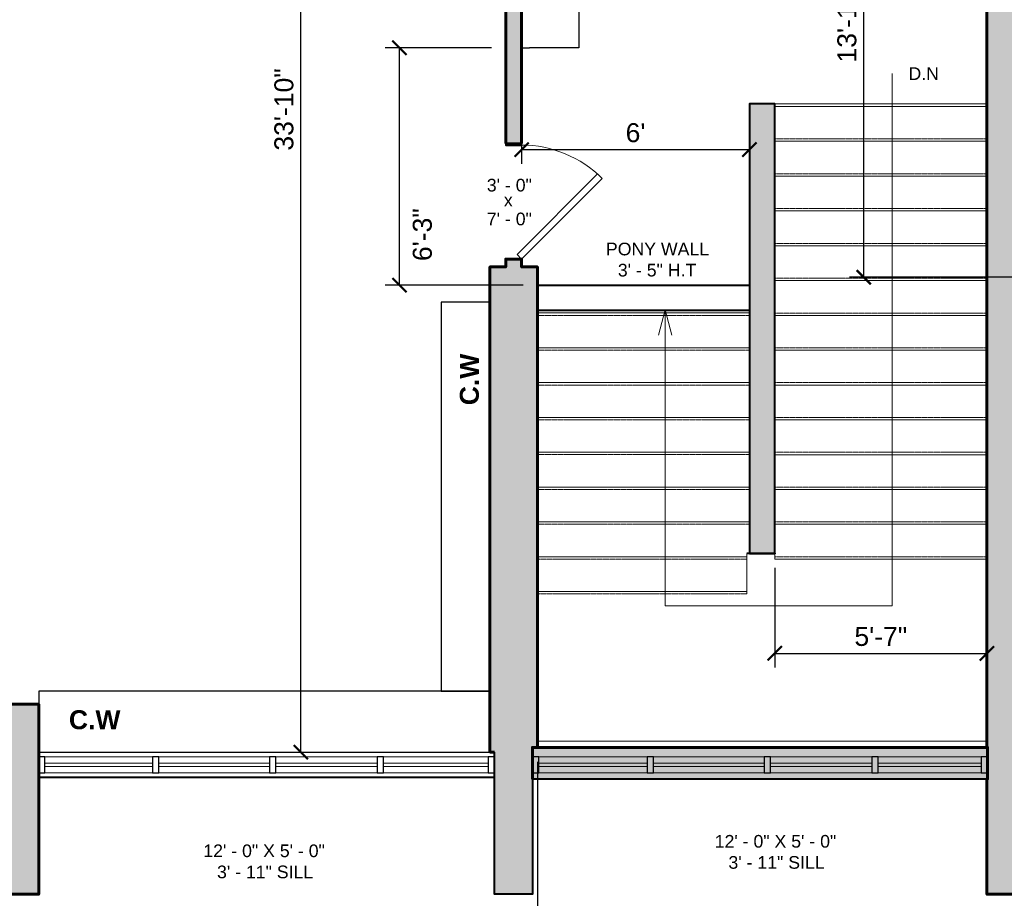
# Model space of a CAD drawing. Header units: inches. Extents: x -2078 to 109126, y -964 to 6385.
# Tile 152 of 256: x 25396 to 25707, y 3670 to 3947. Entities that reach past the tile are written whole.
import ezdxf

# ---------------------------------------------------------------- set-up
doc = ezdxf.new("R2010")
doc.units = ezdxf.units.IN
doc.header["$MEASUREMENT"] = 0
doc.linetypes.add('Overhead 1_16_', pattern=[0.101562, 0.0625, -0.039062])
for name, color, linetype, lineweight in [('A-ANNO', 2, 'Continuous', 5), ('A-ANNO-DIMS', 1, 'Continuous', 9), ('A-CASE', 4, 'Continuous', 9), ('A-DOOR', 1, 'Continuous', 18), ('A-FLOR', 6, 'Continuous', 18), ('A-GLAZ-CURT', 52, 'Continuous', 9), ('A-GLAZ-CWMG', 51, 'Continuous', 9), ('A-STRS', 4, 'Continuous', 9), ('A-WALL', 3, 'Continuous', 40), ('A-WINDOWS', 2, 'Continuous', 18), ('Q-CASE', 4, 'Continuous', 30)]:
    doc.layers.add(name, color=color, linetype=linetype, lineweight=lineweight)
doc.layers.add('A-HATCH', color=9, linetype='Continuous')
doc.styles.add('Arial_1', font='arial.ttf', dxfattribs={"height": 0.0625})
doc.styles.add('Arial_2', font='arial.ttf', dxfattribs={"height": 3})
doc.styles.add('Arial_B', font='arialbd.ttf', dxfattribs={"height": 4.5})
doc.styles.add('JC', font='arial.ttf', dxfattribs={"height": 0.125})
doc.dimstyles.new('JC-DIMS', dxfattribs={"dimtxt": 0.125, "dimasz": 0.09375, "dimexe": 0.09375, "dimexo": 0.09375, "dimgap": 0.046875, "dimtad": 1, "dimdec": 1, "dimzin": 0, "dimdsep": 46, "dimlunit": 4, "dimtxsty": 'JC', "dimblk": 'ARCHTICK', "dimcen": 0.09, "dimclrd": 1, "dimclre": 1, "dimclrt": 256, "dimadec": 0, "dimazin": 0, "dimtfac": 1, "dimtdec": 1, "dimtofl": 0, "dimtmove": 1, "dimatfit": 3, "dimfxl": 1, "dimtolj": 1, "dimtzin": 0, "dimarcsym": 0})

# ---------------------------------------------------------------- blocks, each defined once
blk = doc.blocks.new('JC_DOOR_SINGLE PANEL - SINGLE DOOR-1525222-3RD FL')
at = {"layer": 'A-DOOR', "lineweight": 30}
for p, q in [((-7.46, 27.96), (-8.87, 26.54)), ((-8.87, 26.54), (16.59, 1.09)), ((18, 2.5), (-7.46, 27.96)), ((16.59, 1.09), (18, 2.5))]:
    blk.add_line(p, q, dxfattribs=at)
at = {"layer": 'A-DOOR', "lineweight": 9}
blk.add_arc((18, 2.5), 36, 135, 180, dxfattribs=at)
blk = doc.blocks.new('Instance - Opening - 16_ x 24_-1694086-3RD FL')
at = {"layer": 'A-WINDOWS'}
for p, q in [((-72, -5), (-72, 5)), ((-72, 5), (72, 5)), ((72, 5), (72, -5)), ((72, -5), (-72, -5))]:
    blk.add_line(p, q, dxfattribs=at)
blk = doc.blocks.new('System Panel - Glazed-V1-3RD FL')
at = {"layer": 'A-GLAZ-CURT', "lineweight": 18}
for p, q in [((17.5, 0.5), (-17.5, 0.5)), ((-17.5, 0.5), (-17.5, -0.5)), ((17.5, -0.5), (17.5, 0.5)), ((-17.5, -0.5), (17.5, -0.5))]:
    blk.add_line(p, q, dxfattribs=at)
blk = doc.blocks.new('System Panel - Glazed-1580689-3RD FL')
at = {"layer": 'A-GLAZ-CURT', "lineweight": 18}
for p, q in [((16, 0.5), (-16, 0.5)), ((-16, 0.5), (-16, -0.5)), ((16, -0.5), (16, 0.5)), ((-16, -0.5), (16, -0.5))]:
    blk.add_line(p, q, dxfattribs=at)
blk = doc.blocks.new('System Panel - Glazed-1580690-3RD FL')
at = {"layer": 'A-GLAZ-CURT', "lineweight": 18}
for p, q in [((16.28, 0.5), (-16.28, 0.5)), ((-16.28, 0.5), (-16.28, -0.5)), ((16.28, -0.5), (16.28, 0.5)), ((-16.28, -0.5), (16.28, -0.5))]:
    blk.add_line(p, q, dxfattribs=at)
blk = doc.blocks.new('Rectangular Mullion - 2_5_ x 5_ rectangular-1580691-3RD FL')
at = {"layer": 'A-GLAZ-CWMG', "lineweight": 30}
for p, q in [((0, 2.5), (-2, 2.5)), ((-2, 2.5), (-2, -2.5)), ((0, -2.5), (0, 2.5)), ((-2, -2.5), (0, -2.5))]:
    blk.add_line(p, q, dxfattribs=at)
blk = doc.blocks.new('Rectangular Mullion - 2_5_ x 5_ rectangular-1580692-3RD FL')
at = {"layer": 'A-GLAZ-CWMG', "lineweight": 30}
for p, q in [((-2, 2.5), (0, 2.5)), ((-2, -2.5), (-2, 2.5)), ((0, 2.5), (0, -2.5)), ((0, -2.5), (-2, -2.5))]:
    blk.add_line(p, q, dxfattribs=at)
blk = doc.blocks.new('Rectangular Mullion - 2_5_ x 5_ rectangular-1580684-3RD FL')
at = {"layer": 'A-GLAZ-CWMG', "lineweight": 30}
for p, q in [((-1, 2.5), (1, 2.5)), ((-1, -2.5), (-1, 2.5)), ((1, 2.5), (1, -2.5)), ((1, -2.5), (-1, -2.5))]:
    blk.add_line(p, q, dxfattribs=at)
blk = doc.blocks.new('Rectangular Mullion - 2_5_ x 5_ rectangular-1575378-3RD FL')
at = {"layer": 'A-GLAZ-CWMG'}
for p, q in [((206.91, 464.57), (171.91, 464.57)), ((206.91, 459.57), (171.91, 459.57))]:
    blk.add_line(p, q, dxfattribs=at)
blk = doc.blocks.new('Rectangular Mullion - 2_5_ x 5_ rectangular-1576960-3RD FL')
at = {"layer": 'A-GLAZ-CWMG'}
for p, q in [((984.3, 463.57), (952.3, 463.57)), ((984.3, 458.57), (952.3, 458.57))]:
    blk.add_line(p, q, dxfattribs=at)
blk = doc.blocks.new('Rectangular Mullion - 2_5_ x 5_ rectangular-1580685-3RD FL')
at = {"layer": 'A-GLAZ-CWMG'}
for p, q in [((-407.63, -381.94), (-440.2, -381.94)), ((-407.63, -386.94), (-440.2, -386.94))]:
    blk.add_line(p, q, dxfattribs=at)
blk = doc.blocks.new('Instance - Opening - 16_ x 24_-1693948-3RD FL')
at = {"layer": 'A-WINDOWS'}
for p, q in [((-72, -4), (-72, 4)), ((-72, 4), (72, 4)), ((72, 4), (72, -4)), ((72, -4), (-72, -4))]:
    blk.add_line(p, q, dxfattribs=at)
blk = doc.blocks.new('System Panel - Glazed-1580687-3RD FL')
at = {"layer": 'A-GLAZ-CURT', "lineweight": 18}
for p, q in [((17, 0.5), (-17, 0.5)), ((-17, 0.5), (-17, -0.5)), ((17, -0.5), (17, 0.5)), ((-17, -0.5), (17, -0.5))]:
    blk.add_line(p, q, dxfattribs=at)
blk = doc.blocks.new('System Panel - Glazed-1686827-3RD FL')
at = {"layer": 'A-GLAZ-CURT', "lineweight": 18}
for p, q in [((16.53, 0.5), (-16.53, 0.5)), ((-16.53, 0.5), (-16.53, -0.5)), ((16.53, -0.5), (16.53, 0.5)), ((-16.53, -0.5), (16.53, -0.5))]:
    blk.add_line(p, q, dxfattribs=at)
blk = doc.blocks.new('Casework 10 - Casework 10-1681859-3RD FL')
at = {"layer": 'Q-CASE'}
for p, q in [((-534.51, 82.23), (-552.63, 82.23)), ((-552.63, 82.23), (-552.63, -159.44)), ((-534.51, 82.23), (-534.51, -159.44)), ((-552.63, -159.44), (-550.13, -159.44)), ((-534.51, -159.44), (-550.13, -159.44))]:
    blk.add_line(p, q, dxfattribs=at)
blk = doc.blocks.new('Casework 18 - Casework 10-1693778-3RD FL')
at = {"layer": 'Q-CASE'}
for p, q in [((-513.35, -87), (-528.71, -87)), ((-528.71, -87), (-528.71, -209.93)), ((-513.35, -209.93), (-513.35, -87)), ((-528.71, -209.93), (-513.35, -209.93))]:
    blk.add_line(p, q, dxfattribs=at)
blk = doc.blocks.new('Casework 19 - Casework 10-1693838-3RD FL')
at = {"layer": 'Q-CASE'}
for p, q in [((-387.25, -203.46), (-529.82, -203.46)), ((-529.82, -203.46), (-529.82, -222.68)), ((-387.25, -222.68), (-387.25, -203.46)), ((-529.82, -222.68), (-387.25, -222.68))]:
    blk.add_line(p, q, dxfattribs=at)
blk = doc.blocks.new('_ArchTick')
at = {"color": 0, "linetype": 'ByBlock', "const_width": 0.15}
blk.add_lwpolyline([(-0.5, -0.5), (0.5, 0.5)], dxfattribs=at)
blk = doc.blocks.new('*D765')
at = {"layer": 'A-ANNO-DIMS', "color": 1, "lineweight": -2, "transparency": 16777216}
for p, q in [((25559.33, 3713.01), (25559.33, 3379.5)), ((25701.33, 3666.66), (25701.33, 3379.5)), ((25559.33, 3384), (25701.33, 3384))]:
    blk.add_line(p, q, dxfattribs=at)
at = {"layer": 'Defpoints', "color": 0, "transparency": 16777216}
for p in [(25559.33, 3717.51), (25701.33, 3671.16), (25701.33, 3384)]:
    blk.add_point(p, dxfattribs=at)
at = {"layer": 'A-ANNO-DIMS', "color": 1, "lineweight": -2, "transparency": 16777216, "xscale": 4.5, "yscale": 4.5, "zscale": 4.5, "rotation": 180}
blk.add_blockref('_ArchTick', (25559.33, 3384), dxfattribs=at)
at = {"layer": 'A-ANNO-DIMS', "color": 1, "lineweight": -2, "transparency": 16777216, "xscale": 4.5, "yscale": 4.5, "zscale": 4.5}
blk.add_blockref('_ArchTick', (25701.33, 3384), dxfattribs=at)
at = {"layer": 'A-ANNO-DIMS', "transparency": 16777216, "insert": (25630.33, 3389.32), "char_height": 6, "width": 0.5739, "attachment_point": 5, "style": 'JC'}
blk.add_mtext('\\A1;11\'-10"', dxfattribs=at)
blk = doc.blocks.new('*D767')
at = {"layer": 'A-ANNO-DIMS', "color": 1, "lineweight": -2, "transparency": 16777216}
for p, q in [((25401.76, 3666.66), (25401.76, 3422.48)), ((25545.76, 3666.66), (25545.76, 3422.48)), ((25401.76, 3426.98), (25545.76, 3426.98))]:
    blk.add_line(p, q, dxfattribs=at)
at = {"layer": 'Defpoints', "color": 0, "transparency": 16777216}
for p in [(25401.76, 3671.16), (25545.76, 3671.16), (25545.76, 3426.98)]:
    blk.add_point(p, dxfattribs=at)
at = {"layer": 'A-ANNO-DIMS', "color": 1, "lineweight": -2, "transparency": 16777216, "xscale": 4.5, "yscale": 4.5, "zscale": 4.5, "rotation": 180}
blk.add_blockref('_ArchTick', (25401.76, 3426.98), dxfattribs=at)
at = {"layer": 'A-ANNO-DIMS', "color": 1, "lineweight": -2, "transparency": 16777216, "xscale": 4.5, "yscale": 4.5, "zscale": 4.5}
blk.add_blockref('_ArchTick', (25545.76, 3426.98), dxfattribs=at)
at = {"layer": 'A-ANNO-DIMS', "transparency": 16777216, "insert": (25473.76, 3432.24), "char_height": 6, "width": 0.4874, "attachment_point": 5, "style": 'JC'}
blk.add_mtext("\\A1;12'", dxfattribs=at)
blk = doc.blocks.new('*D801')
at = {"layer": 'A-ANNO-DIMS', "color": 1, "lineweight": -2, "transparency": 16777216}
for p, q in [((25180.76, 3666.42), (25180.76, 3379.5)), ((25545.76, 3666.66), (25545.76, 3379.5)), ((25180.76, 3384), (25545.76, 3384))]:
    blk.add_line(p, q, dxfattribs=at)
at = {"layer": 'Defpoints', "color": 0, "transparency": 16777216}
for p in [(25180.76, 3670.92), (25545.76, 3671.16), (25545.76, 3384)]:
    blk.add_point(p, dxfattribs=at)
at = {"layer": 'A-ANNO-DIMS', "color": 1, "lineweight": -2, "transparency": 16777216, "xscale": 4.5, "yscale": 4.5, "zscale": 4.5, "rotation": 180}
blk.add_blockref('_ArchTick', (25180.76, 3384), dxfattribs=at)
at = {"layer": 'A-ANNO-DIMS', "color": 1, "lineweight": -2, "transparency": 16777216, "xscale": 4.5, "yscale": 4.5, "zscale": 4.5}
blk.add_blockref('_ArchTick', (25545.76, 3384), dxfattribs=at)
at = {"layer": 'A-ANNO-DIMS', "transparency": 16777216, "insert": (25363.26, 3389.32), "char_height": 6, "width": 0.4874, "attachment_point": 5, "style": 'JC'}
blk.add_mtext('\\A1;30\'-5"', dxfattribs=at)
blk = doc.blocks.new('*D727')
at = {"layer": 'A-ANNO-DIMS', "color": 1, "lineweight": -2, "transparency": 16777216}
for p, q in [((25717.83, 4023.02), (25657.94, 4023.02)), ((25662.44, 3866.02), (25662.44, 4023.02)), ((25717.83, 3866.02), (25657.94, 3866.02))]:
    blk.add_line(p, q, dxfattribs=at)
at = {"layer": 'Defpoints', "color": 0, "transparency": 16777216}
for p in [(25662.44, 4023.02), (25722.33, 4023.02), (25722.33, 3866.02)]:
    blk.add_point(p, dxfattribs=at)
at = {"layer": 'A-ANNO-DIMS', "color": 1, "lineweight": -2, "transparency": 16777216, "xscale": 4.5, "yscale": 4.5, "zscale": 4.5}
for p, rotation in [((25662.44, 4023.02), 90), ((25662.44, 3866.02), 270)]:
    blk.add_blockref('_ArchTick', p, dxfattribs=dict(at, rotation=rotation))
at = {"layer": 'A-ANNO-DIMS', "transparency": 16777216, "insert": (25657.13, 3944.52), "char_height": 6, "width": 0.4874, "attachment_point": 5, "rotation": 90, "style": 'JC'}
blk.add_mtext('\\A1;13\'-1"', dxfattribs=at)
blk = doc.blocks.new('*D729')
at = {"layer": 'A-ANNO-DIMS', "color": 1, "lineweight": -2, "transparency": 16777216}
for p, q in [((25634.33, 3774.23), (25634.33, 3742.73)), ((25634.33, 3747.23), (25701.33, 3747.23)), ((25701.33, 3748.39), (25701.33, 3742.73))]:
    blk.add_line(p, q, dxfattribs=at)
at = {"layer": 'Defpoints', "color": 0, "transparency": 16777216}
for p in [(25634.33, 3778.73), (25701.33, 3752.89), (25701.33, 3747.23)]:
    blk.add_point(p, dxfattribs=at)
at = {"layer": 'A-ANNO-DIMS', "color": 1, "lineweight": -2, "transparency": 16777216, "xscale": 4.5, "yscale": 4.5, "zscale": 4.5, "rotation": 180}
blk.add_blockref('_ArchTick', (25634.33, 3747.23), dxfattribs=at)
at = {"layer": 'A-ANNO-DIMS', "color": 1, "lineweight": -2, "transparency": 16777216, "xscale": 4.5, "yscale": 4.5, "zscale": 4.5}
blk.add_blockref('_ArchTick', (25701.33, 3747.23), dxfattribs=at)
at = {"layer": 'A-ANNO-DIMS', "transparency": 16777216, "insert": (25667.83, 3752.53), "char_height": 6, "width": 0.4008, "attachment_point": 5, "style": 'JC'}
blk.add_mtext('\\A1;5\'-7"', dxfattribs=at)
blk = doc.blocks.new('*D733')
at = {"layer": 'A-ANNO-DIMS', "color": 1, "lineweight": -2, "transparency": 16777216}
for p, q in [((25554.33, 3907.49), (25554.33, 3901.83)), ((25626.33, 3907.49), (25626.33, 3901.83)), ((25554.33, 3906.33), (25626.33, 3906.33))]:
    blk.add_line(p, q, dxfattribs=at)
at = {"layer": 'Defpoints', "color": 0, "transparency": 16777216}
for p in [(25554.33, 3911.99), (25626.33, 3911.99), (25626.33, 3906.33)]:
    blk.add_point(p, dxfattribs=at)
at = {"layer": 'A-ANNO-DIMS', "color": 1, "lineweight": -2, "transparency": 16777216, "xscale": 4.5, "yscale": 4.5, "zscale": 4.5, "rotation": 180}
blk.add_blockref('_ArchTick', (25554.33, 3906.33), dxfattribs=at)
at = {"layer": 'A-ANNO-DIMS', "color": 1, "lineweight": -2, "transparency": 16777216, "xscale": 4.5, "yscale": 4.5, "zscale": 4.5}
blk.add_blockref('_ArchTick', (25626.33, 3906.33), dxfattribs=at)
at = {"layer": 'A-ANNO-DIMS', "transparency": 16777216, "insert": (25590.33, 3911.65), "char_height": 6, "width": 0.4008, "attachment_point": 5, "style": 'JC'}
blk.add_mtext("\\A1;6'", dxfattribs=at)
blk = doc.blocks.new('*D735')
at = {"layer": 'A-ANNO-DIMS', "color": 1, "lineweight": -2, "transparency": 16777216}
for p, q in [((25544.83, 3938.51), (25511.24, 3938.51)), ((25515.74, 3863.51), (25515.74, 3938.51)), ((25554.83, 3863.51), (25511.24, 3863.51))]:
    blk.add_line(p, q, dxfattribs=at)
at = {"layer": 'Defpoints', "color": 0, "transparency": 16777216}
for p in [(25515.74, 3938.51), (25549.33, 3938.51), (25559.33, 3863.51)]:
    blk.add_point(p, dxfattribs=at)
at = {"layer": 'A-ANNO-DIMS', "color": 1, "lineweight": -2, "transparency": 16777216, "xscale": 4.5, "yscale": 4.5, "zscale": 4.5}
for p, rotation in [((25515.74, 3938.51), 90), ((25515.74, 3863.51), 270)]:
    blk.add_blockref('_ArchTick', p, dxfattribs=dict(at, rotation=rotation))
at = {"layer": 'A-ANNO-DIMS', "transparency": 16777216, "insert": (25519.95, 3871.13), "char_height": 6, "width": 0.4008, "attachment_point": 1, "rotation": 90, "line_spacing_factor": 0.941778, "style": 'JC'}
blk.add_mtext('\\A1;6\'-3"', dxfattribs=at)
blk = doc.blocks.new('*D737')
at = {"layer": 'A-ANNO-DIMS', "color": 1, "lineweight": -2, "transparency": 16777216}
for p, q in [((25483.42, 4122.02), (25489.08, 4122.02)), ((25484.58, 3716.02), (25484.58, 4122.02)), ((25483.42, 3716.02), (25489.08, 3716.02))]:
    blk.add_line(p, q, dxfattribs=at)
at = {"layer": 'Defpoints', "color": 0, "transparency": 16777216}
for p in [(25478.92, 4122.02), (25484.58, 4122.02), (25478.92, 3716.02)]:
    blk.add_point(p, dxfattribs=at)
at = {"layer": 'A-ANNO-DIMS', "color": 1, "lineweight": -2, "transparency": 16777216, "xscale": 4.5, "yscale": 4.5, "zscale": 4.5}
for p, rotation in [((25484.58, 4122.02), 90), ((25484.58, 3716.02), 270)]:
    blk.add_blockref('_ArchTick', p, dxfattribs=dict(at, rotation=rotation))
at = {"layer": 'A-ANNO-DIMS', "transparency": 16777216, "insert": (25479.26, 3919.02), "char_height": 6, "width": 0.5739, "attachment_point": 5, "rotation": 90, "style": 'JC'}
blk.add_mtext('\\A1;33\'-10"', dxfattribs=at)
blk = doc.blocks.new('*D847')
at = {"layer": 'A-ANNO-DIMS', "color": 1, "lineweight": -2, "transparency": 16777216}
for p, q in [((27133.76, 4411.52), (27133.76, 3338.45)), ((25168.76, 3666.42), (25168.76, 3338.45)), ((25168.76, 3342.95), (27133.76, 3342.95))]:
    blk.add_line(p, q, dxfattribs=at)
at = {"layer": 'Defpoints', "color": 0, "transparency": 16777216}
for p in [(27133.76, 4416.02), (25168.76, 3670.92), (27133.76, 3342.95)]:
    blk.add_point(p, dxfattribs=at)
at = {"layer": 'A-ANNO-DIMS', "color": 1, "lineweight": -2, "transparency": 16777216, "xscale": 4.5, "yscale": 4.5, "zscale": 4.5, "rotation": 180}
blk.add_blockref('_ArchTick', (25168.76, 3342.95), dxfattribs=at)
at = {"layer": 'A-ANNO-DIMS', "color": 1, "lineweight": -2, "transparency": 16777216, "xscale": 4.5, "yscale": 4.5, "zscale": 4.5}
blk.add_blockref('_ArchTick', (27133.76, 3342.95), dxfattribs=at)
at = {"layer": 'A-ANNO-DIMS', "transparency": 16777216, "insert": (26151.26, 3348.27), "char_height": 6, "width": 0.5739, "attachment_point": 5, "style": 'JC'}
blk.add_mtext('\\A1;163\'-9"', dxfattribs=at)
blk = doc.blocks.new('JC- existing door Tag_quad - JC- existing door Tag_quad-839775-3RD FL')
at = {"layer": 'A-ANNO', "insert": (-0.0234, 0.0378), "char_height": 0.0625, "width": 0.0505, "attachment_point": 1, "style": 'Arial_1', "bg_fill": 2}
blk.add_mtext('x', dxfattribs=at)

msp = doc.modelspace()

# ---------------------------------------------------------------- hatches: boundary and pattern name
at = {"layer": 'A-HATCH'}
h = msp.add_hatch(color=256, dxfattribs=at)
h.dxf.hatch_style = 1
h.paths.add_polyline_path([(25843.325, 4170.021), (25960.316, 4170.021), (25960.316, 4176.021), (25920.77, 4176.021), (25920.77, 4194.548), (25916.77, 4194.548), (25916.77, 4176.021), (25843.325, 4176.021), (25843.325, 4195.021), (25830.825, 4195.021), (25830.825, 4189.021), (25837.325, 4189.021), (25837.325, 4116.021), (25774.325, 4116.021), (25774.325, 4189.021), (25802.825, 4189.021), (25802.825, 4195.021), (25755.325, 4195.021), (25755.325, 4189.021), (25761.325, 4189.021), (25761.325, 4116.021), (25695.325, 4116.021), (25695.325, 4189.021), (25723.325, 4189.021), (25723.325, 4195.021), (25687.325, 4195.021), (25687.325, 4110.021), (25735.325, 4110.021), (25735.325, 4068.331), (25741.325, 4068.331), (25741.325, 4110.021), (25827.325, 4110.021), (25827.325, 3971.021), (25772.325, 3971.021), (25772.325, 3961.021), (25779.825, 3961.021), (25779.825, 3959.197), (25780.825, 3959.197), (25780.825, 3961.021), (25827.325, 3961.021), (25827.325, 3932.063), (25780.825, 3932.063), (25780.825, 3935.197), (25779.825, 3935.197), (25779.825, 3925.251), (25780.825, 3925.251), (25780.825, 3931.063), (25827.325, 3931.063), (25827.325, 3896.063), (25780.825, 3896.063), (25780.825, 3901.251), (25779.825, 3901.251), (25779.825, 3893.876), (25780.825, 3893.876), (25780.825, 3895.063), (25827.325, 3895.063), (25827.325, 3866.021), (25843.325, 3866.021)])
h.paths.add_polyline_path([(25722.325, 4023.021), (25754.872, 4023.021), (25754.872, 4030.021), (25741.325, 4030.021), (25741.325, 4032.331), (25735.325, 4032.331), (25735.325, 4029.021), (25692.325, 4029.021), (25692.325, 4067.021), (25686.325, 4067.021), (25686.325, 3965.831), (25701.325, 3965.831), (25701.325, 3717.513), (25701.542, 3717.513), (25701.542, 3707.513), (25701.325, 3707.513), (25701.325, 3671.157), (25713.325, 3671.157), (25713.325, 3856.021), (25713.821, 3856.021), (25713.821, 3866.021), (25722.325, 3866.021)])

# ---------------------------------------------------------------- linework, layer by layer
at = {"layer": 'A-ANNO'}
for q in [(25597.555, 3847.756), (25601.842, 3847.756)]:
    msp.add_line((25599.698, 3855.756), q, dxfattribs=at)
msp.add_lwpolyline([(25599.698, 3855.756), (25599.698, 3762.219), (25671.444, 3762.219), (25671.444, 3930.347)], dxfattribs=at)
at = {"layer": 'A-FLOR', "color": 7}
msp.add_line((25634.325, 3920.785), (25701.325, 3920.785), dxfattribs=at)
at = {"layer": 'A-GLAZ-CURT', "lineweight": 18}
for p, q in [((25593.977, 3712.521), (25559.759, 3712.521)), ((25559.759, 3711.521), (25593.977, 3711.521)), ((25593.977, 3711.521), (25593.977, 3712.521))]:
    msp.add_line(p, q, dxfattribs=at)
at = {"layer": 'A-GLAZ-CWMG'}
for p, q in [((25474.727, 3714.521), (25403.727, 3714.521)), ((25543.792, 3714.521), (25510.727, 3714.521)), ((25593.977, 3714.521), (25559.759, 3714.521)), ((25474.727, 3709.521), (25403.727, 3709.521)), ((25543.792, 3709.521), (25510.727, 3709.521)), ((25593.977, 3709.521), (25559.759, 3709.521))]:
    msp.add_line(p, q, dxfattribs=at)
at = {"layer": 'A-STRS'}
for p, q in [((25634.325, 3919.981), (25701.325, 3919.981)), ((25634.325, 3908.981), (25701.325, 3908.981)), ((25634.325, 3897.981), (25701.325, 3897.981)), ((25634.325, 3886.981), (25701.325, 3886.981)), ((25634.325, 3875.981), (25701.325, 3875.981)), ((25634.325, 3864.981), (25701.325, 3864.981)), ((25626.325, 3854.735), (25559.325, 3854.735)), ((25634.325, 3853.981), (25701.325, 3853.981)), ((25626.325, 3843.735), (25559.325, 3843.735)), ((25634.325, 3842.981), (25701.325, 3842.981)), ((25626.325, 3832.735), (25559.325, 3832.735)), ((25634.325, 3831.981), (25701.325, 3831.981)), ((25626.325, 3821.735), (25559.325, 3821.735)), ((25634.325, 3820.981), (25701.325, 3820.981)), ((25626.325, 3810.735), (25559.325, 3810.735)), ((25634.325, 3809.981), (25701.325, 3809.981)), ((25626.325, 3799.735), (25559.325, 3799.735)), ((25634.325, 3798.981), (25701.325, 3798.981)), ((25626.325, 3788.735), (25559.325, 3788.735)), ((25634.325, 3787.981), (25701.325, 3787.981)), ((25625.449, 3777.735), (25559.325, 3777.735)), ((25625.449, 3778.735), (25625.449, 3765.985)), ((25634.325, 3776.981), (25634.325, 3778.735)), ((25634.325, 3776.981), (25701.325, 3776.981)), ((25634.617, 3778.735), (25634.449, 3778.735)), ((25701.325, 3776.981), (25634.617, 3776.981)), ((25625.449, 3766.735), (25559.325, 3766.735)), ((25559.325, 3719.513), (25701.325, 3719.513))]:
    msp.add_line(p, q, dxfattribs=at)
at = {"layer": 'A-STRS', "linetype": 'Overhead 1_16_'}
for p, q in [((25634.325, 3909.731), (25701.325, 3909.731)), ((25634.325, 3898.731), (25701.325, 3898.731)), ((25634.325, 3887.731), (25701.325, 3887.731)), ((25634.325, 3876.731), (25701.325, 3876.731)), ((25634.325, 3865.731), (25701.325, 3865.731)), ((25634.325, 3854.731), (25701.325, 3854.731)), ((25626.325, 3853.985), (25559.325, 3853.985)), ((25626.325, 3842.985), (25559.325, 3842.985)), ((25634.325, 3843.731), (25701.325, 3843.731)), ((25634.325, 3832.731), (25701.325, 3832.731)), ((25626.325, 3831.985), (25559.325, 3831.985)), ((25626.325, 3820.985), (25559.325, 3820.985)), ((25634.325, 3821.731), (25701.325, 3821.731)), ((25626.325, 3809.985), (25559.325, 3809.985)), ((25634.325, 3810.731), (25701.325, 3810.731)), ((25626.325, 3798.985), (25559.325, 3798.985)), ((25634.325, 3799.731), (25701.325, 3799.731)), ((25626.325, 3787.985), (25559.325, 3787.985)), ((25634.325, 3788.731), (25701.325, 3788.731)), ((25625.449, 3776.985), (25559.325, 3776.985)), ((25634.325, 3777.731), (25701.325, 3777.731)), ((25625.449, 3765.985), (25559.325, 3765.985))]:
    msp.add_line(p, q, dxfattribs=at)
at = {"layer": 'A-WALL'}
for p, q in [((25559.325, 3863.513), (25626.325, 3863.513)), ((25626.325, 3855.513), (25559.325, 3855.513)), ((25634.449, 3778.735), (25625.449, 3778.735))]:
    msp.add_line(p, q, dxfattribs=at)
at = {"layer": 'A-WALL', "lineweight": 60}
for p, q in [((25401.759, 3714.53), (25401.727, 3714.53)), ((25544.292, 3716.03), (25545.759, 3716.03)), ((25545.792, 3716.021), (25544.325, 3716.021)), ((25401.759, 3708.021), (25401.792, 3708.021))]:
    msp.add_line(p, q, dxfattribs=at)
for points in [[(25554.325, 3908.271), (25554.325, 4180.021), (25479.759, 4180.021), (25479.759, 4185.021), (25473.759, 4185.021), (25473.759, 4180.021), (25455.091, 4180.021), (25455.091, 4122.021), (25549.325, 4122.021), (25549.325, 3908.271)], [(25557.759, 3707.513), (25557.759, 3717.513), (25559.325, 3717.513), (25701.325, 3717.513), (25701.325, 3965.831), (25686.325, 3965.831), (25686.325, 4067.021), (25692.325, 4067.021), (25692.325, 4029.021), (25735.325, 4029.021)], [(25559.325, 3717.513), (25559.325, 3869.271), (25554.325, 3869.271), (25554.325, 3871.771), (25549.325, 3871.771), (25549.325, 3869.271), (25544.325, 3869.271), (25544.325, 3716.021)], [(25713.325, 3671.157), (25701.325, 3671.157), (25701.325, 3707.513), (25701.542, 3707.513), (25701.542, 3717.513), (25701.325, 3717.513)]]:
    msp.add_lwpolyline(points, dxfattribs=at)
at = {"layer": 'A-WALL'}
for points in [[(25634.325, 3778.735), (25634.325, 3920.785), (25626.325, 3920.785), (25626.325, 3778.735)], [(25549.325, 3908.271), (25549.325, 3907.771), (25554.325, 3907.771), (25554.325, 3908.271)]]:
    msp.add_lwpolyline(points, close=True, dxfattribs=at)
at = {"layer": 'A-WALL', "lineweight": 60}
msp.add_lwpolyline([(25389.759, 3671.157), (25401.759, 3671.157), (25401.759, 3731.157), (25389.759, 3731.157)], close=True, dxfattribs=at)
at = {"layer": 'A-WALL'}
for points in [[(25545.759, 3708.021), (25401.792, 3708.021), (25401.792, 3716.021)], [(25701.325, 3707.513), (25557.759, 3707.513), (25557.759, 3671.157), (25545.759, 3671.157), (25545.759, 3708.021), (25545.792, 3708.021), (25545.792, 3716.021)]]:
    msp.add_lwpolyline(points, dxfattribs=at)

# ---------------------------------------------------------------- block references
at = {"layer": 'A-CASE'}
for name, p in [('Casework 10 - Casework 10-1681859-3RD FL', (26106.959, 4097.954)), ('Casework 18 - Casework 10-1693778-3RD FL', (26057.671, 3945.178)), ('Casework 19 - Casework 10-1693838-3RD FL', (25931.576, 3938.699))]:
    msp.add_blockref(name, p, dxfattribs=at)
at = {"layer": 'A-DOOR', "rotation": 270}
msp.add_blockref('JC_DOOR_SINGLE PANEL - SINGLE DOOR-1525222-3RD FL', (25551.825, 3889.771), dxfattribs=at)
at = {"layer": 'A-GLAZ-CURT'}
for name, p in [('System Panel - Glazed-1580687-3RD FL', (25420.727, 3712.021)), ('System Panel - Glazed-V1-3RD FL', (25457.227, 3712.021)), ('System Panel - Glazed-1580689-3RD FL', (25492.727, 3712.021)), ('System Panel - Glazed-1686827-3RD FL', (25527.259, 3712.021)), ('System Panel - Glazed-V1-3RD FL', (25613.477, 3712.021)), ('System Panel - Glazed-1580689-3RD FL', (25648.977, 3712.021)), ('System Panel - Glazed-1580690-3RD FL', (25683.259, 3712.021))]:
    msp.add_blockref(name, p, dxfattribs=at)
at = {"layer": 'A-GLAZ-CWMG', "rotation": 180}
for p in [(25401.727, 3712.021), (25557.759, 3712.021)]:
    msp.add_blockref('Rectangular Mullion - 2_5_ x 5_ rectangular-1580691-3RD FL', p, dxfattribs=at)
at = {"layer": 'A-GLAZ-CWMG', "extrusion": (0, 0, -1), "rotation": 180}
for name, p in [('Rectangular Mullion - 2_5_ x 5_ rectangular-1580684-3RD FL', (-25438.727, 3712.021)), ('Rectangular Mullion - 2_5_ x 5_ rectangular-1580684-3RD FL', (-25475.727, 3712.021)), ('Rectangular Mullion - 2_5_ x 5_ rectangular-1580684-3RD FL', (-25509.727, 3712.021)), ('Rectangular Mullion - 2_5_ x 5_ rectangular-1580692-3RD FL', (-25545.792, 3712.021)), ('Rectangular Mullion - 2_5_ x 5_ rectangular-1580684-3RD FL', (-25594.977, 3712.021)), ('Rectangular Mullion - 2_5_ x 5_ rectangular-1580684-3RD FL', (-25631.977, 3712.021)), ('Rectangular Mullion - 2_5_ x 5_ rectangular-1580684-3RD FL', (-25665.977, 3712.021)), ('Rectangular Mullion - 2_5_ x 5_ rectangular-1580692-3RD FL', (-25701.542, 3712.021))]:
    msp.add_blockref(name, p, dxfattribs=at)
at = {"layer": 'A-GLAZ-CWMG'}
for name, p in [('Rectangular Mullion - 2_5_ x 5_ rectangular-1576960-3RD FL', (24524.426, 3250.954)), ('Rectangular Mullion - 2_5_ x 5_ rectangular-1575378-3RD FL', (25424.07, 3249.954)), ('Rectangular Mullion - 2_5_ x 5_ rectangular-1576960-3RD FL', (24680.676, 3250.954)), ('Rectangular Mullion - 2_5_ x 5_ rectangular-1580685-3RD FL', (26107.176, 4096.462))]:
    msp.add_blockref(name, p, dxfattribs=at)
at = {"layer": 'A-WINDOWS', "rotation": 180}
for name, p in [('Instance - Opening - 16_ x 24_-1694086-3RD FL', (25629.759, 3712.513)), ('Instance - Opening - 16_ x 24_-1693948-3RD FL', (25473.792, 3712.021))]:
    msp.add_blockref(name, p, dxfattribs=at)

# ---------------------------------------------------------------- texts
at = {"layer": 'A-ANNO', "attachment_point": 1}
for s, insert, char_height, width, style in [('D.N', (25676.564, 3932.347), 4, 12.12, 'Arial_2'), ('3\' - 0"', (25543.343, 3897.117), 4, 17.978, 'Arial_2'), ('7\' - 0"', (25543.343, 3886.435), 4, 17.978, 'Arial_2'), ('\\pi3.248;PONY WALL\\P\\pi7.01608;3\' - 5" H.T', (25577.725, 3876.941), 4, 38.47144, 'Arial_2'), ('C.W', (25411.312, 3729.261), 6, 19.796, 'Arial_B'), ('12\' - 0" X 5\' - 0"', (25615.35, 3689.856), 4, 48.48, 'Arial_2'), ('12\' - 0" X 5\' - 0"', (25453.774, 3686.856), 4, 48.48, 'Arial_2'), ('3\' - 11" SILL', (25619.683, 3683.189), 4, 37.976, 'Arial_2'), ('3\' - 11" SILL', (25458.107, 3680.189), 4, 37.976, 'Arial_2')]:
    msp.add_mtext(s, dxfattribs=dict(at, insert=insert, char_height=char_height, width=width, style=style))
at = {"layer": 'A-ANNO', "insert": (25534.823, 3825.6), "char_height": 6, "width": 19.796, "attachment_point": 1, "rotation": 90, "style": 'Arial_B'}
msp.add_mtext('C.W', dxfattribs=at)

# ---------------------------------------------------------------- dimensions: what is measured, and where the dimension line sits
at = {"layer": 'A-ANNO-DIMS'}
for base, p1, p2, picture, middle in [((27133.759, 3342.954), (25168.759, 3670.92), (27133.759, 4416.021), '*D847', (26151.259, 3348.27)), ((25626.325, 3906.332), (25554.325, 3911.989), (25626.325, 3911.989), '*D733', (25590.325, 3911.646)), ((25701.325, 3747.229), (25634.325, 3778.735), (25701.325, 3752.886), '*D729', (25667.825, 3752.53)), ((25701.325, 3384.003), (25559.325, 3717.513), (25701.325, 3671.157), '*D765', (25630.325, 3389.317)), ((25545.759, 3384.003), (25180.759, 3670.92), (25545.759, 3671.157), '*D801', (25363.259, 3389.319)), ((25545.759, 3426.976), (25401.759, 3671.157), (25545.759, 3671.157), '*D767', (25473.759, 3432.238))]:
    dim = msp.add_linear_dim(base=base, p1=p1, p2=p2, dimstyle='JC-DIMS', dxfattribs=at)
    dim.commit()
    dim.dimension.update_dxf_attribs({"geometry": picture, "text_midpoint": middle})
for base, p1, p2, picture, middle in [((25484.579, 4122.021), (25478.922, 3716.021), (25478.922, 4122.021), '*D737', (25479.263, 3919.021)), ((25662.444, 4023.021), (25722.325, 3866.021), (25722.325, 4023.021), '*D727', (25657.128, 3944.521))]:
    dim = msp.add_linear_dim(base=base, p1=p1, p2=p2, angle=90, dimstyle='JC-DIMS', dxfattribs=at)
    dim.commit()
    dim.dimension.update_dxf_attribs({"geometry": picture, "text_midpoint": middle})
dim = msp.add_linear_dim(base=(25515.74, 3938.513), p1=(25559.325, 3863.513), p2=(25549.325, 3938.513), angle=90, dimstyle='JC-DIMS', dxfattribs=at)
dim.commit()
dim.dimension.update_dxf_attribs({"geometry": '*D735', "text_midpoint": (25523.95, 3879.124), "dimtype": 160, "text_rotation": 90})

# ---------------------------------------------------------------- next in the draw order: block references
at = {"layer": 'A-ANNO', "xscale": 64, "yscale": 64, "zscale": 64}
msp.add_blockref('JC- existing door Tag_quad - JC- existing door Tag_quad-839775-3RD FL', (25550.229, 3889.98), dxfattribs=at)

# ---------------------------------------------------------------- next in the draw order: hatches: boundary and pattern name
at = {"layer": 'A-HATCH'}
h = msp.add_hatch(color=256, dxfattribs=at)
h.dxf.hatch_style = 1
h.paths.add_polyline_path([(26756.759, 4555.021), (26756.81, 4565.021), (26756.759, 4565.021), (26756.759, 4607.684), (26744.759, 4607.684), (26744.759, 4516.684), (26749.009, 4516.684), (26749.009, 4316.407), (26728.139, 4316.407), (26728.139, 4314.407), (26714.158, 4314.407), (26714.158, 4308.407), (26781.139, 4308.407), (26781.139, 4314.407), (26767.139, 4314.407), (26767.139, 4316.407), (26754.009, 4316.407), (26754.009, 4516.684), (26756.759, 4516.684)])
h.paths.add_polyline_path([(26516.759, 4607.684), (26504.759, 4607.684), (26504.759, 4516.684), (26507.424, 4516.684), (26507.424, 4314.021), (26474.289, 4314.021), (26474.289, 4308.021), (26515.002, 4308.021), (26515.002, 4291.521), (26519.002, 4291.521), (26519.002, 4308.021), (26668.521, 4308.021), (26668.521, 4291.538), (26672.521, 4291.538), (26672.521, 4308.407), (26678.158, 4308.407), (26678.158, 4314.407), (26668.521, 4314.407), (26668.521, 4314.021), (26513.424, 4314.021), (26513.424, 4516.684), (26516.759, 4516.684), (26516.759, 4555.021), (26516.835, 4555.021), (26516.835, 4565.021), (26516.759, 4565.021)])
h.paths.add_polyline_path([(26276.759, 4607.684), (26264.759, 4607.684), (26264.759, 4516.684), (26267.69, 4516.684), (26267.69, 4314.021), (26234.509, 4314.021), (26234.509, 4308.021), (26274.32, 4308.021), (26274.32, 4292.968), (26278.32, 4292.968), (26278.32, 4308.021), (26428.521, 4308.021), (26428.521, 4290.788), (26432.521, 4290.788), (26432.521, 4308.021), (26438.289, 4308.021), (26438.289, 4314.021), (26273.69, 4314.021), (26273.69, 4516.684), (26276.759, 4516.684), (26276.759, 4555.021), (26276.866, 4555.021), (26276.866, 4565.021), (26276.759, 4565.021)])
h.paths.add_polyline_path([(26036.759, 4607.684), (26024.759, 4607.684), (26024.759, 4516.684), (26027.759, 4516.684), (26027.759, 4314.021), (25993.667, 4314.021), (25993.667, 4308.021), (26035.009, 4308.021), (26035.009, 4290.788), (26039.009, 4290.788), (26039.009, 4308.021), (26189.009, 4308.021), (26189.009, 4290.788), (26193.009, 4290.788), (26193.009, 4308.021), (26198.509, 4308.021), (26198.509, 4314.021), (26033.759, 4314.021), (26033.759, 4516.684), (26036.759, 4516.684), (26036.759, 4555.021), (26037.078, 4555.021), (26037.078, 4565.021), (26036.759, 4565.021)])
h.paths.add_polyline_path([(25796.759, 4607.684), (25784.759, 4607.684), (25784.759, 4516.684), (25787.947, 4516.684), (25787.947, 4314.021), (25753.947, 4314.021), (25753.947, 4308.021), (25796.167, 4308.021), (25796.167, 4291.021), (25800.167, 4291.021), (25800.167, 4308.021), (25948.167, 4308.021), (25948.167, 4290.788), (25952.167, 4290.788), (25952.167, 4308.021), (25957.667, 4308.021), (25957.667, 4314.021), (25793.947, 4314.021), (25793.947, 4516.684), (25796.759, 4516.684), (25796.759, 4555.021), (25797.14, 4555.021), (25797.14, 4565.021), (25796.759, 4565.021)])
h.paths.add_polyline_path([(25554.325, 4180.021), (25479.759, 4180.021), (25479.759, 4185.021), (25473.759, 4185.021), (25473.759, 4180.021), (25455.091, 4180.021), (25455.091, 4122.021), (25549.325, 4122.021), (25549.325, 3908.271), (25554.325, 3908.271)])
h.paths.add_polyline_path([(25559.325, 3869.271), (25554.325, 3869.271), (25554.325, 3871.771), (25549.325, 3871.771), (25549.325, 3869.271), (25544.325, 3869.271), (25544.325, 3716.021), (25545.792, 3716.021), (25545.792, 3708.021), (25545.759, 3671.157), (25557.759, 3671.157), (25557.759, 3707.513), (25557.759, 3717.513), (25559.325, 3717.513)])
h.paths.add_polyline_path([(25634.325, 3920.785), (25626.325, 3920.785), (25626.325, 3778.735), (25634.325, 3778.735)])
h.paths.add_polyline_path([(25701.542, 3717.513), (25701.325, 3717.513), (25559.325, 3717.513), (25557.759, 3717.513), (25557.759, 3707.513), (25701.325, 3707.513), (25701.542, 3707.513)])
h.paths.add_polyline_path([(25401.759, 3731.157), (25389.759, 3731.157), (25389.759, 3671.157), (25401.759, 3671.157)])

doc.saveas('drawing.dxf')
